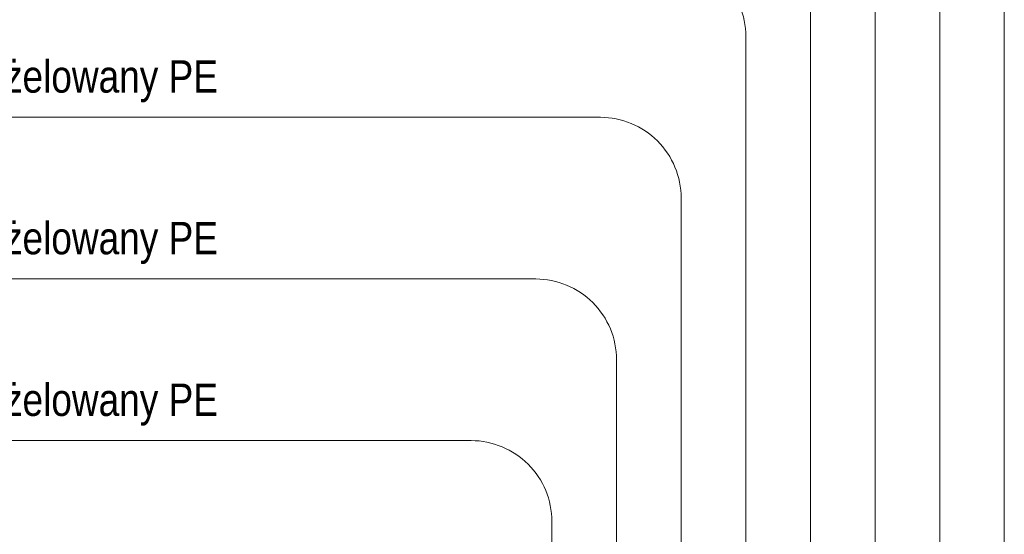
# Model space of a CAD drawing. Header units: millimetres. Extents: x 3585 to 3995, y 1397 to 1684.
# Tile 18 of 26: x 3725 to 3786, y 1553 to 1584. Entities that reach past the tile are written whole.
import ezdxf

# ---------------------------------------------------------------- set-up
doc = ezdxf.new("R2010")
doc.units = ezdxf.units.MM
doc.layers.add('EB_CCTV', color=4, linetype='Continuous', lineweight=5)
doc.layers.add('EB_LAN', color=6, linetype='Continuous', lineweight=9)
doc.styles.add('opisy okien', font='txt', dxfattribs={"height": 15})

msp = doc.modelspace()

# ---------------------------------------------------------------- linework, layer by layer
at = {"layer": 'EB_LAN', "linetype": 'Continuous'}
for p, q in [((3725.99, 1578.423), (3705.99, 1578.423)), ((3725.99, 1568.423), (3705.99, 1568.423)), ((3725.99, 1558.423), (3705.99, 1558.423))]:
    msp.add_line(p, q, dxfattribs=at)
for points in [[(3725.99, 1628.423), (3780.99, 1628.423, -0.414214), (3785.99, 1623.423), (3785.99, 1458.423)], [(3725.99, 1618.423), (3776.99, 1618.423, -0.414214), (3781.99, 1613.423), (3781.99, 1472.423)], [(3725.99, 1608.423), (3772.99, 1608.423, -0.414214), (3777.99, 1603.423), (3777.99, 1458.423)], [(3725.99, 1598.423), (3768.99, 1598.423, -0.414214), (3773.99, 1593.423), (3773.99, 1472.423)], [(3725.99, 1588.423), (3764.99, 1588.423, -0.414214), (3769.99, 1583.423), (3769.99, 1458.423)], [(3725.99, 1578.423), (3760.99, 1578.423, -0.414214), (3765.99, 1573.423), (3765.99, 1472.423)], [(3725.99, 1568.423), (3756.99, 1568.423, -0.414214), (3761.99, 1563.423), (3761.99, 1458.423)], [(3725.99, 1558.423), (3752.99, 1558.423, -0.414214), (3757.99, 1553.423), (3757.99, 1472.423)]]:
    msp.add_lwpolyline(points, format="xyb", dxfattribs=at)

# ---------------------------------------------------------------- texts
at = {"layer": 'EB_CCTV', "color": 0, "lineweight": 13, "char_height": 2, "width": 45.06081, "attachment_point": 5, "style": 'opisy okien'}
for insert in [(3721.173, 1580.648), (3721.173, 1570.648), (3721.173, 1560.648)]:
    msp.add_mtext('\\pxi-3,l4,t4;{\\fArial Narrow|b0|i0|c238|p39;U/FTP 6a zewn. żelowany PE}', dxfattribs=dict(at, insert=insert))

doc.saveas('drawing.dxf')
